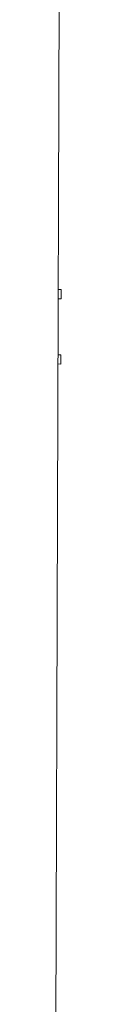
# Model space of a CAD drawing. Header units: millimetres. Extents: x 4385 to 11928, y 17253 to 36963.
# Tile 208 of 256: x 7692.99943 to 7693.0086, y 18768.05356 to 18768.58422. Entities that reach past the tile are written whole.
import ezdxf

# ---------------------------------------------------------------- set-up
doc = ezdxf.new("R2010")
doc.units = ezdxf.units.MM
doc.layers.add('БЛАГО_Ботаническая_Р$0$БЛАГО_МАФ', color=7, linetype='Continuous', lineweight=0, true_color=0x000000)

# ---------------------------------------------------------------- blocks, each defined once
blk = doc.blocks.new('БЛАГО_Ботаническая_Р$0$дио 1.15')
at = {"layer": 'БЛАГО_Ботаническая_Р$0$БЛАГО_МАФ'}
for p, q in [((-1.40011, -0.02592), (1.39611, -0.02592)), ((-0.99065, -0.02743), (-0.99065, -0.02592)), ((-0.98563, -0.02743), (-0.98563, -0.02592)), ((-0.95552, -0.02743), (-0.95552, -0.02592)), ((-0.9505, -0.02743), (-0.9505, -0.02592)), ((-0.99065, -0.02743), (-0.98563, -0.02743)), ((-0.95552, -0.02743), (-0.9505, -0.02743))]:
    blk.add_line(p, q, dxfattribs=at)
blk = doc.blocks.new('*U1064')
at = {"layer": 'БЛАГО_Ботаническая_Р$0$БЛАГО_МАФ', "color": 1, "rotation": 89.8122082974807}
blk.add_blockref('БЛАГО_Ботаническая_Р$0$дио 1.15', (7692.9781, 18769.38939), dxfattribs=at)

msp = doc.modelspace()

# ---------------------------------------------------------------- block references
msp.add_blockref('*U1064', (0, 0))

doc.saveas('drawing.dxf')
